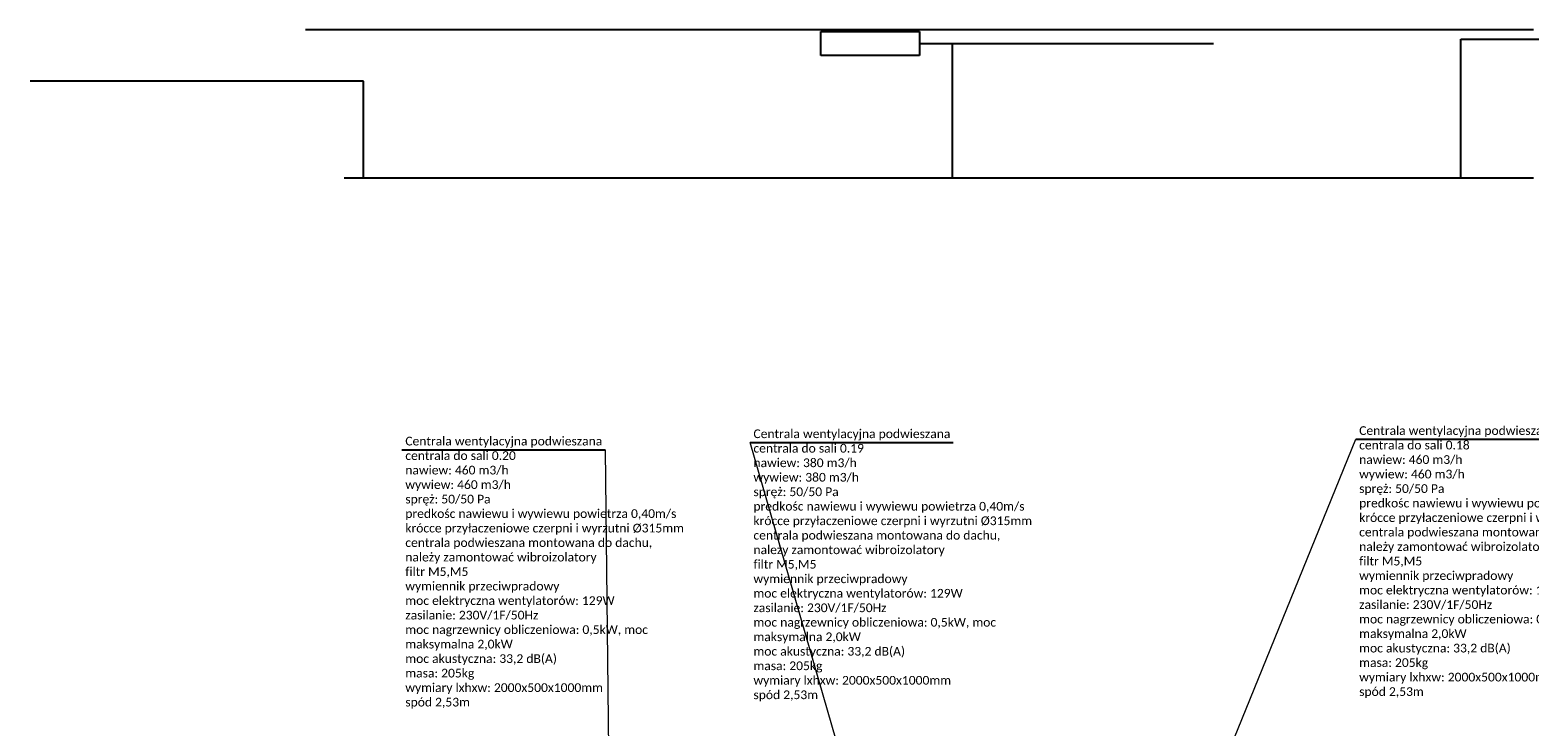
# Model space of a CAD drawing. Header units: millimetres. Extents: x -40063 to 512011, y 350190 to 687060.
# Tile 214 of 256: x 138300 to 169329, y 672658 to 687060. Entities that reach past the tile are written whole.
import ezdxf

# ---------------------------------------------------------------- set-up
doc = ezdxf.new("R2010")
doc.units = ezdxf.units.MM
doc.layers.add('_IS_WM_OPIS', color=7, linetype='Continuous', lineweight=9)
doc.layers.add('FLUID-N1', color=7, linetype='Continuous')
doc.layers.add('IS_WM_OPIS', color=7, linetype='Continuous')
doc.styles.get("Standard").update_dxf_attribs({"font": 'arial.ttf'})

msp = doc.modelspace()

# ---------------------------------------------------------------- linework, layer by layer
at = {"layer": '_IS_WM_OPIS', "color": 7}
for points in [[(150197.44376, 678373.25624), (150325.13909, 667193.45738)], [(156573.25895, 666825.00429), (153196.20675, 678525.00429)], [(161445.10637, 668058.45739), (165726.09069, 678590.89805)]]:
    msp.add_lwpolyline(points, dxfattribs=at)
at = {"layer": 'FLUID-N1'}
for p, q in [((169399.79547, 687060), (143999.83328, 687060)), ((154659.43441, 686530), (154659.43441, 687030)), ((154659.43441, 687030), (156699.81438, 687030)), ((156699.81438, 687030), (156699.81438, 686530)), ((156699.81438, 686780), (162778.46633, 686780)), ((157378.46633, 686780), (157378.46633, 684000)), ((167900, 684000), (167900, 686870)), ((167900, 686870), (177073.94046, 686870)), ((156699.81438, 686530), (154659.43441, 686530)), ((145200, 686000), (138300.33513, 686000)), ((145200, 684000), (145200, 686000)), ((144800, 684000), (169399.79547, 684000))]:
    msp.add_line(p, q, dxfattribs=at)
at = {"layer": 'IS_WM_OPIS', "color": 6}
for points in [[(145995.10271, 678373.25624), (150197.44376, 678373.25624)], [(153196.20675, 678525.00429), (157398.5478, 678525.00429)], [(165726.09069, 678590.89805), (169928.43175, 678590.89805)]]:
    msp.add_lwpolyline(points, dxfattribs=at)

# ---------------------------------------------------------------- texts
at = {"layer": 'IS_WM_OPIS', "char_height": 179.9999966, "width": 5935.9201341, "attachment_point": 1, "rotation": 0.000000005}
for s, insert in [('\\fCalibri|b0|i0|c238;Centrala wentylacyjna podwieszana\\Pcentrala do sali 0.20\\Pnawiew: 460 m3/h\\Pwywiew: 460 m3/h\\Pspręż: 50/50 Pa\\Ppredkośc nawiewu i wywiewu powietrza 0,40m/s\\Pkrócce przyłaczeniowe czerpni i wyrzutni %%C315mm\\Pcentrala podwieszana montowana do dachu,\\Pnależy zamontować wibroizolatory\\Pfiltr M5,M5\\Pwymiennik przeciwpradowy\\Pmoc elektryczna wentylatorów: 129W\\Pzasilanie: 230V/1F/50Hz\\Pmoc nagrzewnicy obliczeniowa: 0,5kW, moc maksymalna 2,0kW\\Pmoc akustyczna: 33,2 dB(A)\\Pmasa: 205kg \\Pwymiary lxhxw: 2000x500x1000mm\\Pspód 2,53m\\P\\P', (146064.07711, 678643.35081)), ('\\fCalibri|b0|i0|c238;Centrala wentylacyjna podwieszana\\Pcentrala do sali 0.19\\Pnawiew: 380 m3/h\\Pwywiew: 380 m3/h\\Pspręż: 50/50 Pa\\Ppredkośc nawiewu i wywiewu powietrza 0,40m/s\\Pkrócce przyłaczeniowe czerpni i wyrzutni %%C315mm\\Pcentrala podwieszana montowana do dachu,\\Pnależy zamontować wibroizolatory\\Pfiltr M5,M5\\Pwymiennik przeciwpradowy\\Pmoc elektryczna wentylatorów: 129W\\Pzasilanie: 230V/1F/50Hz\\Pmoc nagrzewnicy obliczeniowa: 0,5kW, moc maksymalna 2,0kW\\Pmoc akustyczna: 33,2 dB(A)\\Pmasa: 205kg \\Pwymiary lxhxw: 2000x500x1000mm\\Pspód 2,53m\\P\\P', (153265.18114, 678795.09886)), ('\\fCalibri|b0|i0|c238;Centrala wentylacyjna podwieszana\\Pcentrala do sali 0.18\\Pnawiew: 460 m3/h\\Pwywiew: 460 m3/h\\Pspręż: 50/50 Pa\\Ppredkośc nawiewu i wywiewu powietrza 0,40m/s\\Pkrócce przyłaczeniowe czerpni i wyrzutni %%C315mm\\Pcentrala podwieszana montowana do dachu,\\Pnależy zamontować wibroizolatory\\Pfiltr M5,M5\\Pwymiennik przeciwpradowy\\Pmoc elektryczna wentylatorów: 129W\\Pzasilanie: 230V/1F/50Hz\\Pmoc nagrzewnicy obliczeniowa: 0,5kW, moc maksymalna 2,0kW\\Pmoc akustyczna: 33,2 dB(A)\\Pmasa: 205kg \\Pwymiary lxhxw: 2000x500x1000mm\\Pspód 2,53m\\P\\P', (165795.06509, 678860.99262))]:
    msp.add_mtext(s, dxfattribs=dict(at, insert=insert))

doc.saveas('drawing.dxf')
